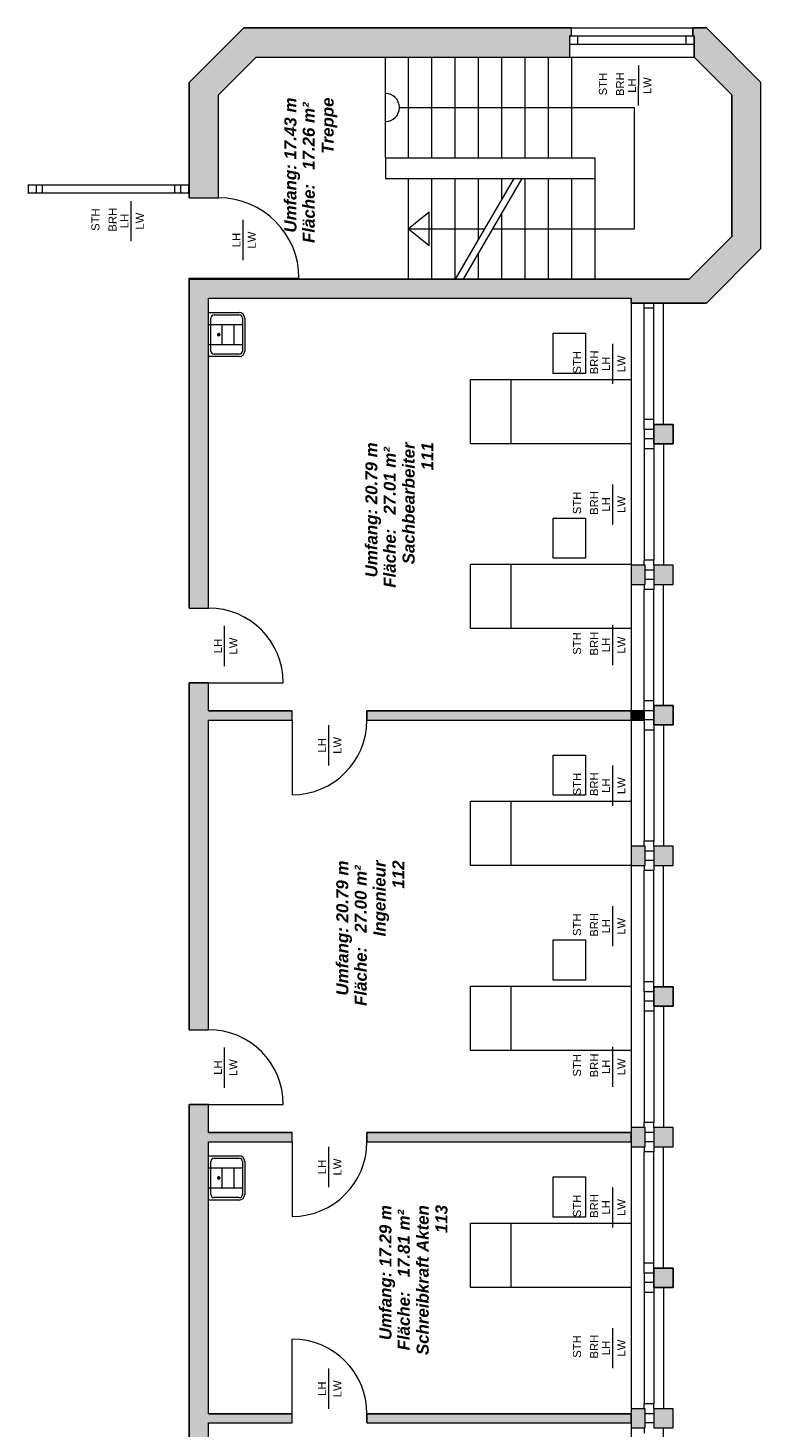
# Model space of a CAD drawing. Header units: metres. Extents: x -167 to 152, y -127 to 99.
# Tile 222 of 225: x 26 to 35, y 81 to 99. Entities that reach past the tile are written whole.
import ezdxf

# ---------------------------------------------------------------- set-up
doc = ezdxf.new("R2010")
doc.units = ezdxf.units.M
doc.linetypes.add('gestrichelt - 02', pattern=[4, 2, -2])
doc.layers.add('_OG 1 - B (3D)', color=7, linetype='Continuous', lineweight=9)
doc.layers.add('COE_Bestand-allg.', color=7, linetype='Continuous', lineweight=9)
doc.styles.add('Arial', font='arial.ttf')
doc.styles.add('Arial (bold italic)', font='arialbi.ttf')

# ---------------------------------------------------------------- blocks, each defined once
blk = doc.blocks.new('Group-17')
at = {"layer": 'COE_Bestand-allg.', "linetype": 'Continuous', "lineweight": 0, "transparency": 33554687}
for points in [[(35.28, 95.918), (35.28, 97.983), (34.6, 98.663), (34.43, 98.663), (34.43, 98.563), (34.449, 98.563), (34.449, 98.298), (34.915, 97.831), (34.915, 96.069), (34.384, 95.538), (28.165, 95.538), (28.165, 91.443), (28.405, 91.443), (28.405, 95.298), (33.665, 95.298), (33.665, 95.238), (34.6, 95.238)], [(32.901, 98.298), (32.901, 98.563), (32.92, 98.563), (32.92, 98.663), (28.845, 98.663), (28.165, 97.983), (28.165, 96.548), (28.53, 96.548), (28.53, 97.831), (28.996, 98.298)], [(34.185, 93.488), (34.185, 93.728), (33.945, 93.728), (33.945, 93.488)], [(33.838, 91.738), (33.838, 91.978), (33.665, 91.978), (33.665, 91.738)], [(34.185, 91.738), (34.185, 91.978), (33.945, 91.978), (33.945, 91.738)], [(29.445, 90.048), (29.445, 90.163), (28.405, 90.163), (28.405, 90.513), (28.165, 90.513), (28.165, 86.195), (28.405, 86.195), (28.405, 90.048)], [(33.665, 90.048), (33.665, 90.163), (30.375, 90.163), (30.375, 90.048)], [(33.825, 90.048), (33.825, 90.163), (33.665, 90.163), (33.665, 90.048)], [(34.185, 89.988), (34.185, 90.228), (33.945, 90.228), (33.945, 89.988)], [(33.838, 88.238), (33.838, 88.478), (33.665, 88.478), (33.665, 88.238)], [(34.185, 88.238), (34.185, 88.478), (33.945, 88.478), (33.945, 88.238)], [(34.185, 86.488), (34.185, 86.728), (33.945, 86.728), (33.945, 86.488)], [(28.405, 79.205), (28.405, 81.3), (29.445, 81.3), (29.445, 81.415), (28.405, 81.415), (28.405, 84.8), (29.445, 84.8), (29.445, 84.915), (28.405, 84.915), (28.405, 85.265), (28.165, 85.265), (28.165, 79.205)], [(33.665, 84.8), (33.665, 84.915), (30.375, 84.915), (30.375, 84.8)], [(33.838, 84.738), (33.838, 84.978), (33.665, 84.978), (33.665, 84.738)], [(34.185, 84.738), (34.185, 84.978), (33.945, 84.978), (33.945, 84.738)], [(34.185, 82.988), (34.185, 83.228), (33.945, 83.228), (33.945, 82.988)], [(33.665, 81.3), (33.665, 81.415), (30.375, 81.415), (30.375, 81.3)], [(33.838, 81.238), (33.838, 81.478), (33.665, 81.478), (33.665, 81.238)], [(34.185, 81.238), (34.185, 81.478), (33.945, 81.478), (33.945, 81.238)]]:
    blk.add_hatch(color=252, dxfattribs=at).paths.add_polyline_path(points)
at = {"layer": 'COE_Bestand-allg.', "color": 7, "linetype": 'Continuous', "lineweight": 9, "transparency": 33554687}
for p, q in [((28.845, 98.663), (28.165, 97.983)), ((28.845, 98.663), (32.92, 98.663)), ((32.92, 98.663), (34.43, 98.663)), ((32.92, 98.563), (32.92, 98.663)), ((34.43, 98.663), (34.6, 98.663)), ((34.43, 98.563), (34.43, 98.663)), ((34.6, 98.663), (35.28, 97.983)), ((32.92, 98.563), (32.901, 98.563)), ((32.901, 98.298), (32.901, 98.563)), ((32.901, 98.463), (34.449, 98.463)), ((32.92, 98.563), (34.43, 98.563)), ((33.001, 98.463), (33.001, 98.563)), ((34.349, 98.463), (34.349, 98.563)), ((34.43, 98.563), (34.449, 98.563)), ((34.449, 98.298), (34.449, 98.563)), ((28.996, 98.298), (28.53, 97.831)), ((28.996, 98.298), (32.901, 98.298)), ((30.605, 97.048), (30.605, 98.298)), ((30.895, 97.048), (30.895, 98.298)), ((31.185, 97.048), (31.185, 98.298)), ((31.475, 97.048), (31.475, 98.298)), ((31.765, 97.048), (31.765, 98.298)), ((32.055, 97.048), (32.055, 98.298)), ((32.345, 97.048), (32.345, 98.298)), ((32.635, 97.048), (32.635, 98.298)), ((32.901, 98.298), (34.449, 98.298)), ((32.925, 97.048), (32.925, 98.298)), ((34.449, 98.298), (34.915, 97.831)), ((33.757, 97.696), (33.759, 98.196)), ((28.165, 96.548), (28.165, 97.983)), ((35.28, 95.918), (35.28, 97.983)), ((28.53, 96.548), (28.53, 97.831)), ((34.915, 96.069), (34.915, 97.831)), ((30.78, 97.673), (33.7, 97.673)), ((33.7, 97.673), (33.7, 96.163)), ((30.605, 97.048), (33.215, 97.048)), ((30.605, 97.048), (30.605, 96.788)), ((33.215, 96.788), (33.215, 97.048)), ((30.605, 96.788), (33.215, 96.788)), ((30.895, 95.538), (30.895, 96.788)), ((31.185, 95.538), (31.185, 96.788)), ((31.475, 95.538), (31.475, 96.788)), ((32.205, 96.788), (31.475, 95.538)), ((32.305, 96.788), (31.575, 95.538)), ((31.765, 96.034), (31.765, 96.788)), ((32.055, 96.531), (32.055, 96.788)), ((32.345, 95.538), (32.345, 96.788)), ((32.635, 95.538), (32.635, 96.788)), ((32.925, 95.538), (32.925, 96.788)), ((33.215, 95.538), (33.215, 96.788)), ((28.16, 96.708), (26.155, 96.708)), ((28.16, 96.608), (26.155, 96.608)), ((26.16, 96.708), (26.16, 96.608)), ((26.26, 96.708), (26.26, 96.608)), ((26.335, 96.708), (26.335, 96.608)), ((27.98, 96.708), (27.98, 96.608)), ((28.055, 96.708), (28.055, 96.608)), ((28.155, 96.708), (28.155, 96.608)), ((28.165, 96.708), (28.16, 96.708)), ((28.16, 96.708), (28.16, 96.608)), ((28.165, 96.608), (28.16, 96.608)), ((28.165, 96.548), (28.53, 96.548)), ((27.441, 96.009), (27.443, 96.509)), ((28.835, 95.773), (28.835, 96.273)), ((32.055, 95.538), (32.055, 96.359)), ((31.94, 96.163), (33.7, 96.163)), ((34.915, 96.069), (34.384, 95.538)), ((31.765, 95.538), (31.765, 95.863)), ((35.28, 95.918), (34.6, 95.238)), ((28.165, 91.443), (28.165, 95.548)), ((28.165, 95.548), (28.53, 95.548)), ((28.165, 95.538), (34.384, 95.538)), ((28.53, 95.548), (29.53, 95.548)), ((28.53, 95.548), (28.53, 95.538)), ((28.405, 91.443), (28.405, 95.298)), ((28.405, 95.298), (33.665, 95.298)), ((33.665, 95.238), (33.665, 95.298)), ((33.665, 95.238), (33.665, 91.978)), ((34.6, 95.238), (33.665, 95.238)), ((33.825, 95.175), (33.825, 95.238)), ((33.825, 93.79), (33.825, 95.175)), ((33.945, 95.175), (33.825, 95.175)), ((33.945, 95.175), (33.945, 95.238)), ((33.945, 93.79), (33.945, 95.175)), ((34.065, 93.728), (34.065, 95.238)), ((28.405, 94.572), (28.405, 95.122)), ((28.405, 95.122), (28.785, 95.122)), ((28.405, 94.972), (28.825, 94.972)), ((28.435, 94.642), (28.435, 95.052)), ((28.475, 95.092), (28.785, 95.092)), ((28.568, 94.972), (28.568, 94.722)), ((28.718, 94.972), (28.718, 94.722)), ((28.825, 95.052), (28.825, 94.642)), ((28.855, 95.052), (28.855, 94.642)), ((28.512, 94.847), (28.555, 94.847)), ((28.532, 94.869), (28.532, 94.826)), ((28.532, 94.847), (28.532, 94.847)), ((28.405, 94.722), (28.825, 94.722)), ((33.434, 94.233), (33.436, 94.732)), ((28.785, 94.572), (28.405, 94.572)), ((28.785, 94.602), (28.475, 94.602)), ((32.165, 94.288), (32.165, 93.488)), ((33.825, 93.665), (33.825, 93.79)), ((33.945, 93.79), (33.825, 93.79)), ((33.945, 93.728), (33.945, 93.79)), ((33.825, 93.665), (33.825, 93.55)), ((33.945, 93.665), (33.825, 93.665)), ((33.825, 93.55), (33.825, 93.425)), ((33.945, 93.55), (33.825, 93.55)), ((33.825, 93.425), (33.825, 92.04)), ((33.945, 93.425), (33.825, 93.425)), ((33.945, 93.488), (33.945, 93.425)), ((33.945, 93.425), (33.945, 92.04)), ((34.065, 93.488), (34.065, 91.978)), ((33.434, 92.483), (33.436, 92.982)), ((33.825, 91.978), (33.825, 92.04)), ((33.945, 92.04), (33.825, 92.04)), ((33.945, 91.978), (33.945, 92.04)), ((32.165, 91.988), (32.165, 91.188)), ((33.945, 91.915), (33.838, 91.915)), ((33.665, 91.738), (33.665, 88.478)), ((33.825, 91.738), (33.825, 91.675)), ((33.825, 90.29), (33.825, 91.675)), ((33.945, 91.675), (33.825, 91.675)), ((33.945, 91.8), (33.838, 91.8)), ((33.945, 91.738), (33.945, 91.675)), ((33.945, 90.29), (33.945, 91.675)), ((34.065, 90.228), (34.065, 91.738)), ((28.165, 91.443), (28.405, 91.443)), ((28.605, 90.72), (28.605, 91.22)), ((33.434, 90.733), (33.436, 91.232)), ((28.165, 86.195), (28.165, 90.513)), ((28.165, 90.513), (28.405, 90.513)), ((28.405, 90.513), (29.335, 90.513)), ((28.405, 90.163), (28.405, 90.513)), ((33.825, 90.165), (33.825, 90.29)), ((33.945, 90.29), (33.825, 90.29)), ((33.945, 90.228), (33.945, 90.29)), ((28.405, 90.163), (29.445, 90.163)), ((29.445, 90.048), (29.445, 90.163)), ((30.375, 90.163), (33.825, 90.163)), ((30.375, 90.048), (30.375, 90.163)), ((33.825, 90.165), (33.825, 90.05)), ((33.945, 90.165), (33.825, 90.165)), ((28.405, 86.195), (28.405, 90.048)), ((28.405, 90.048), (29.445, 90.048)), ((29.445, 90.048), (29.445, 89.118)), ((29.901, 89.484), (29.901, 89.984)), ((30.375, 90.048), (33.825, 90.048)), ((33.825, 90.05), (33.825, 89.925)), ((33.945, 90.05), (33.825, 90.05)), ((33.825, 89.925), (33.825, 88.54)), ((33.945, 89.925), (33.825, 89.925)), ((33.945, 89.988), (33.945, 89.925)), ((33.945, 89.925), (33.945, 88.54)), ((34.065, 89.988), (34.065, 88.478)), ((33.434, 88.983), (33.436, 89.482)), ((32.165, 89.038), (32.165, 88.238)), ((33.825, 88.478), (33.825, 88.54)), ((33.945, 88.54), (33.825, 88.54)), ((33.945, 88.478), (33.945, 88.54)), ((33.945, 88.415), (33.838, 88.415)), ((33.665, 88.238), (33.665, 84.978)), ((33.825, 88.238), (33.825, 88.175)), ((33.825, 86.79), (33.825, 88.175)), ((33.945, 88.175), (33.825, 88.175)), ((33.945, 88.3), (33.838, 88.3)), ((33.945, 88.238), (33.945, 88.175)), ((33.945, 86.79), (33.945, 88.175)), ((34.065, 86.728), (34.065, 88.238)), ((33.434, 87.233), (33.436, 87.732)), ((33.825, 86.665), (33.825, 86.79)), ((33.945, 86.79), (33.825, 86.79)), ((33.945, 86.728), (33.945, 86.79)), ((32.165, 86.738), (32.165, 85.938)), ((33.825, 86.665), (33.825, 86.55)), ((33.945, 86.665), (33.825, 86.665)), ((33.825, 86.55), (33.825, 86.425)), ((33.945, 86.55), (33.825, 86.55)), ((33.945, 86.488), (33.945, 86.425)), ((34.065, 86.488), (34.065, 84.978)), ((33.825, 86.425), (33.825, 85.04)), ((33.945, 86.425), (33.825, 86.425)), ((33.945, 86.425), (33.945, 85.04)), ((28.165, 86.195), (28.405, 86.195)), ((28.605, 85.473), (28.605, 85.973)), ((33.434, 85.483), (33.436, 85.982)), ((28.165, 79.205), (28.165, 85.265)), ((28.165, 85.265), (28.405, 85.265)), ((28.405, 85.265), (29.335, 85.265)), ((28.405, 84.915), (28.405, 85.265)), ((33.825, 84.978), (33.825, 85.04)), ((33.945, 85.04), (33.825, 85.04)), ((33.945, 84.978), (33.945, 85.04)), ((28.405, 84.915), (29.445, 84.915)), ((29.445, 84.8), (29.445, 84.915)), ((30.375, 84.915), (33.665, 84.915)), ((30.375, 84.8), (30.375, 84.915)), ((33.945, 84.915), (33.838, 84.915)), ((28.405, 81.415), (28.405, 84.8)), ((28.405, 84.8), (29.445, 84.8)), ((29.445, 84.8), (29.445, 83.87)), ((29.901, 84.236), (29.901, 84.736)), ((30.375, 84.8), (33.665, 84.8)), ((33.665, 84.738), (33.665, 81.478)), ((33.825, 84.738), (33.825, 84.675)), ((33.945, 84.8), (33.838, 84.8)), ((33.945, 84.738), (33.945, 84.675)), ((34.065, 83.228), (34.065, 84.738)), ((28.405, 84.075), (28.405, 84.625)), ((28.405, 84.625), (28.785, 84.625)), ((28.435, 84.145), (28.435, 84.555)), ((28.475, 84.595), (28.785, 84.595)), ((28.825, 84.555), (28.825, 84.145)), ((28.855, 84.555), (28.855, 84.145)), ((33.825, 83.29), (33.825, 84.675)), ((33.945, 84.675), (33.825, 84.675)), ((33.945, 83.29), (33.945, 84.675)), ((28.405, 84.475), (28.825, 84.475)), ((28.512, 84.35), (28.555, 84.35)), ((28.532, 84.371), (28.532, 84.329)), ((28.532, 84.35), (28.532, 84.35)), ((28.568, 84.475), (28.568, 84.225)), ((28.718, 84.475), (28.718, 84.225)), ((28.405, 84.225), (28.825, 84.225)), ((33.434, 83.733), (33.436, 84.232)), ((28.785, 84.075), (28.405, 84.075)), ((28.785, 84.105), (28.475, 84.105)), ((32.165, 83.788), (32.165, 82.988)), ((33.825, 83.165), (33.825, 83.29)), ((33.945, 83.29), (33.825, 83.29)), ((33.825, 83.165), (33.825, 83.05)), ((33.945, 83.165), (33.825, 83.165)), ((33.945, 83.228), (33.945, 83.29)), ((33.825, 83.05), (33.825, 82.925)), ((33.945, 83.05), (33.825, 83.05)), ((33.945, 82.988), (33.945, 82.925)), ((34.065, 82.988), (34.065, 81.478)), ((33.825, 82.925), (33.825, 81.54)), ((33.945, 82.925), (33.825, 82.925)), ((33.945, 82.925), (33.945, 81.54)), ((33.434, 81.983), (33.436, 82.482)), ((29.445, 81.415), (29.445, 82.345)), ((29.901, 81.476), (29.901, 81.976)), ((28.405, 81.415), (29.445, 81.415)), ((29.445, 81.3), (29.445, 81.415)), ((30.375, 81.415), (33.665, 81.415)), ((30.375, 81.3), (30.375, 81.415)), ((33.825, 81.478), (33.825, 81.54)), ((33.945, 81.54), (33.825, 81.54)), ((33.945, 81.415), (33.838, 81.415)), ((33.945, 81.478), (33.945, 81.54)), ((28.405, 79.205), (28.405, 81.3)), ((28.405, 81.3), (29.445, 81.3)), ((30.375, 81.3), (33.665, 81.3)), ((33.665, 81.238), (33.665, 77.978)), ((33.825, 81.238), (33.825, 81.175)), ((33.945, 81.3), (33.838, 81.3)), ((34.065, 79.728), (34.065, 81.238))]:
    blk.add_line(p, q, dxfattribs=at)
at = {"layer": 'COE_Bestand-allg.', "color": 7, "linetype": 'gestrichelt - 02', "lineweight": 9, "transparency": 33554687}
blk.add_line((30.895, 96.163), (31.84, 96.163), dxfattribs=at)
at = {"layer": 'COE_Bestand-allg.', "color": 7, "linetype": 'Continuous', "lineweight": 9, "transparency": 33554687, "flags": 128}
for points in [[(35.28, 95.918), (35.28, 97.983), (34.6, 98.663), (34.43, 98.663), (34.43, 98.563), (34.449, 98.563), (34.449, 98.298), (34.915, 97.831), (34.915, 96.069), (34.384, 95.538), (28.165, 95.538), (28.165, 91.443), (28.405, 91.443), (28.405, 95.298), (33.665, 95.298), (33.665, 95.238), (34.6, 95.238)], [(32.901, 98.298), (32.901, 98.563), (32.92, 98.563), (32.92, 98.663), (28.845, 98.663), (28.165, 97.983), (28.165, 96.548), (28.53, 96.548), (28.53, 97.831), (28.996, 98.298)], [(33.665, 94.288), (33.665, 93.488), (31.665, 93.488), (31.665, 94.288)], [(34.185, 93.488), (34.185, 93.728), (33.945, 93.728), (33.945, 93.488)], [(33.945, 93.488), (33.945, 93.728), (34.185, 93.728), (34.185, 93.488)], [(33.665, 91.988), (33.665, 91.188), (31.665, 91.188), (31.665, 91.988)], [(33.838, 91.738), (33.838, 91.978), (33.665, 91.978), (33.665, 91.738)], [(33.665, 91.978), (33.665, 91.738), (33.838, 91.738), (33.838, 91.978)], [(34.185, 91.738), (34.185, 91.978), (33.945, 91.978), (33.945, 91.738)], [(33.945, 91.978), (33.945, 91.738), (34.185, 91.738), (34.185, 91.978)], [(29.445, 90.048), (29.445, 90.163), (28.405, 90.163), (28.405, 90.513), (28.165, 90.513), (28.165, 86.195), (28.405, 86.195), (28.405, 90.048)], [(33.665, 90.048), (33.665, 90.163), (30.375, 90.163), (30.375, 90.048)], [(33.825, 90.048), (33.825, 90.163), (33.665, 90.163), (33.665, 90.048)], [(34.185, 89.988), (34.185, 90.228), (33.945, 90.228), (33.945, 89.988)], [(33.945, 89.988), (33.945, 90.228), (34.185, 90.228), (34.185, 89.988)], [(33.665, 89.038), (33.665, 88.238), (31.665, 88.238), (31.665, 89.038)], [(33.838, 88.238), (33.838, 88.478), (33.665, 88.478), (33.665, 88.238)], [(33.665, 88.478), (33.665, 88.238), (33.838, 88.238), (33.838, 88.478)], [(34.185, 88.238), (34.185, 88.478), (33.945, 88.478), (33.945, 88.238)], [(33.945, 88.478), (33.945, 88.238), (34.185, 88.238), (34.185, 88.478)], [(33.665, 86.738), (33.665, 85.938), (31.665, 85.938), (31.665, 86.738)], [(34.185, 86.488), (34.185, 86.728), (33.945, 86.728), (33.945, 86.488)], [(33.945, 86.488), (33.945, 86.728), (34.185, 86.728), (34.185, 86.488)], [(28.405, 79.205), (28.405, 81.3), (29.445, 81.3), (29.445, 81.415), (28.405, 81.415), (28.405, 84.8), (29.445, 84.8), (29.445, 84.915), (28.405, 84.915), (28.405, 85.265), (28.165, 85.265), (28.165, 79.205)], [(33.665, 84.8), (33.665, 84.915), (30.375, 84.915), (30.375, 84.8)], [(33.838, 84.738), (33.838, 84.978), (33.665, 84.978), (33.665, 84.738)], [(33.665, 84.978), (33.665, 84.738), (33.838, 84.738), (33.838, 84.978)], [(34.185, 84.738), (34.185, 84.978), (33.945, 84.978), (33.945, 84.738)], [(33.945, 84.978), (33.945, 84.738), (34.185, 84.738), (34.185, 84.978)], [(33.665, 83.788), (33.665, 82.988), (31.665, 82.988), (31.665, 83.788)], [(34.185, 82.988), (34.185, 83.228), (33.945, 83.228), (33.945, 82.988)], [(33.945, 82.988), (33.945, 83.228), (34.185, 83.228), (34.185, 82.988)], [(33.665, 81.3), (33.665, 81.415), (30.375, 81.415), (30.375, 81.3)], [(33.838, 81.238), (33.838, 81.478), (33.665, 81.478), (33.665, 81.238)], [(33.665, 81.478), (33.665, 81.238), (33.838, 81.238), (33.838, 81.478)], [(34.185, 81.238), (34.185, 81.478), (33.945, 81.478), (33.945, 81.238)], [(33.945, 81.478), (33.945, 81.238), (34.185, 81.238), (34.185, 81.478)]]:
    blk.add_lwpolyline(points, close=True, dxfattribs=at)
at = {"layer": 'COE_Bestand-allg.', "color": 7, "linetype": 'gestrichelt - 02', "lineweight": 9, "transparency": 33554687, "flags": 128}
blk.add_lwpolyline([(31.15, 95.954), (31.15, 96.371), (30.895, 96.163)], close=True, dxfattribs=at)
at = {"layer": 'COE_Bestand-allg.', "color": 7, "linetype": 'Continuous', "lineweight": 9, "transparency": 33554687, "flags": 128}
for points in [[(33.095, 94.863), (33.095, 94.363), (32.695, 94.363), (32.695, 94.863), (33.095, 94.863)], [(33.095, 92.563), (33.095, 92.063), (32.695, 92.063), (32.695, 92.563), (33.095, 92.563)], [(33.095, 89.613), (33.095, 89.113), (32.695, 89.113), (32.695, 89.613), (33.095, 89.613)], [(33.095, 87.313), (33.095, 86.813), (32.695, 86.813), (32.695, 87.313), (33.095, 87.313)], [(33.095, 84.363), (33.095, 83.863), (32.695, 83.863), (32.695, 84.363), (33.095, 84.363)]]:
    blk.add_lwpolyline(points, dxfattribs=at)
at = {"layer": 'COE_Bestand-allg.', "color": 7, "linetype": 'Continuous', "lineweight": 9, "transparency": 33554687}
for centre, radius, start, end in [((30.605, 97.673), 0.175, 270, 90), ((28.53, 95.548), 1, 0, 90), ((28.475, 95.052), 0.04, 89.957, 180.0287), ((28.785, 95.052), 0.07, 359.9836, 89.9754), ((28.785, 95.052), 0.04, 359.9714, 89.957), ((28.532, 94.847), 0.0145, 90, 270), ((28.532, 94.847), 0.0102, 90, 270), ((28.532, 94.847), 0.0145, 270, 90), ((28.532, 94.847), 0.0102, 270, 90), ((28.475, 94.642), 0.04, 180.0287, 270.043), ((28.785, 94.642), 0.04, 270.043, 359.9714), ((28.785, 94.642), 0.07, 270.0246, 359.9836), ((28.405, 90.513), 0.93, 0, 90), ((29.445, 90.048), 0.93, 270, 0), ((28.405, 85.265), 0.93, 0, 90), ((29.445, 84.8), 0.93, 270, 0), ((28.475, 84.555), 0.04, 89.957, 180.0286), ((28.785, 84.555), 0.07, 359.9836, 89.9754), ((28.785, 84.555), 0.04, 359.9714, 89.957), ((28.532, 84.35), 0.0145, 90, 270), ((28.532, 84.35), 0.0102, 90, 270), ((28.532, 84.35), 0.0145, 270, 90), ((28.532, 84.35), 0.0102, 270, 90), ((28.475, 84.145), 0.04, 180.0287, 270.043), ((28.785, 84.145), 0.04, 270.043, 359.9714), ((28.785, 84.145), 0.07, 270.0246, 359.9836), ((29.445, 81.415), 0.93, 0, 90)]:
    blk.add_arc(centre, radius, start, end, dxfattribs=at)
at = {"layer": 'COE_Bestand-allg.', "color": 7, "transparency": 33554687, "line_spacing_factor": 0.25}
for s, insert, char_height, attachment_point, rotation, style in [('STH', (33.263, 97.965), 0.1002, 2, 89.6286, 'Arial'), ('BRH', (33.576, 97.963), 0.1002, 8, 89.6286, 'Arial'), ('LH', (33.623, 97.946), 0.1002, 2, 89.8159, 'Arial'), ('LW', (33.915, 97.945), 0.1002, 8, 89.8159, 'Arial'), ('Treppe', (29.811, 97.097), 0.1503, 1, 90, 'Arial (bold italic)'), ('Umfang: 17.43 m', (29.348, 96.116), 0.15027, 1, 90, 'Arial (bold italic)'), ('Fläche:   17.26 m² ', (29.576, 95.987), 0.15027, 1, 90, 'Arial (bold italic)'), ('STH', (26.947, 96.278), 0.1002, 2, 89.6286, 'Arial'), ('BRH', (27.26, 96.276), 0.1002, 8, 89.6286, 'Arial'), ('LH', (27.308, 96.26), 0.1002, 2, 89.8159, 'Arial'), ('LW', (27.599, 96.259), 0.1002, 8, 89.8159, 'Arial'), ('LH', (28.701, 96.023), 0.1002, 2, 90, 'Arial'), ('LW', (28.992, 96.023), 0.1002, 8, 90, 'Arial'), ('STH', (32.94, 94.502), 0.1002, 2, 89.6286, 'Arial'), ('BRH', (33.253, 94.5), 0.1002, 8, 89.6286, 'Arial'), ('LH', (33.301, 94.483), 0.1002, 2, 89.8159, 'Arial'), ('LW', (33.592, 94.482), 0.1002, 8, 89.8159, 'Arial'), ('Umfang: 20.79 m', (30.356, 91.825), 0.15027, 1, 90, 'Arial (bold italic)'), ('Sachbearbeiter', (30.819, 91.988), 0.15027, 1, 90, 'Arial (bold italic)'), ('111', (31.053, 93.157), 0.1503, 1, 90, 'Arial (bold italic)'), ('Fläche:   27.01 m² ', (30.584, 91.696), 0.15027, 1, 90, 'Arial (bold italic)'), ('STH', (32.94, 92.752), 0.1002, 2, 89.6286, 'Arial'), ('BRH', (33.253, 92.75), 0.1002, 8, 89.6286, 'Arial'), ('LH', (33.301, 92.733), 0.1002, 2, 89.8159, 'Arial'), ('LW', (33.592, 92.732), 0.1002, 8, 89.8159, 'Arial'), ('LH', (28.471, 90.97), 0.1002, 2, 90, 'Arial'), ('LW', (28.762, 90.97), 0.1002, 8, 90, 'Arial'), ('STH', (32.94, 91.002), 0.1002, 2, 89.6286, 'Arial'), ('BRH', (33.253, 91), 0.1002, 8, 89.6286, 'Arial'), ('LH', (33.301, 90.983), 0.1002, 2, 89.8159, 'Arial'), ('LW', (33.592, 90.982), 0.1002, 8, 89.8159, 'Arial'), ('LH', (29.767, 89.734), 0.1002, 2, 90, 'Arial'), ('LW', (30.058, 89.734), 0.1002, 8, 90, 'Arial'), ('STH', (32.94, 89.252), 0.1002, 2, 89.6286, 'Arial'), ('BRH', (33.253, 89.25), 0.1002, 8, 89.6286, 'Arial'), ('LH', (33.301, 89.233), 0.1002, 2, 89.8159, 'Arial'), ('LW', (33.592, 89.232), 0.1002, 8, 89.8159, 'Arial'), ('Umfang: 20.79 m', (29.994, 86.62), 0.15027, 1, 90, 'Arial (bold italic)'), ('Ingenieur', (30.457, 87.356), 0.1503, 1, 90, 'Arial (bold italic)'), ('112', (30.692, 87.951), 0.1503, 1, 90, 'Arial (bold italic)'), ('Fläche:   27.00 m² ', (30.223, 86.491), 0.15027, 1, 90, 'Arial (bold italic)'), ('STH', (32.94, 87.502), 0.1002, 2, 89.6286, 'Arial'), ('BRH', (33.253, 87.5), 0.1002, 8, 89.6286, 'Arial'), ('LH', (33.301, 87.483), 0.1002, 2, 89.8159, 'Arial'), ('LW', (33.592, 87.482), 0.1002, 8, 89.8159, 'Arial'), ('LH', (28.471, 85.723), 0.1002, 2, 90, 'Arial'), ('LW', (28.762, 85.723), 0.1002, 8, 90, 'Arial'), ('STH', (32.94, 85.752), 0.1002, 2, 89.6286, 'Arial'), ('BRH', (33.253, 85.75), 0.1002, 8, 89.6286, 'Arial'), ('LH', (33.301, 85.733), 0.1002, 2, 89.8159, 'Arial'), ('LW', (33.592, 85.732), 0.1002, 8, 89.8159, 'Arial'), ('LH', (29.767, 84.486), 0.1002, 2, 90, 'Arial'), ('LW', (30.058, 84.486), 0.1002, 8, 90, 'Arial'), ('113', (31.228, 83.663), 0.1503, 1, 90, 'Arial (bold italic)'), ('STH', (32.94, 84.002), 0.1002, 2, 89.6286, 'Arial'), ('BRH', (33.253, 84), 0.1002, 8, 89.6286, 'Arial'), ('LH', (33.301, 83.983), 0.1002, 2, 89.8159, 'Arial'), ('LW', (33.592, 83.982), 0.1002, 8, 89.8159, 'Arial'), ('Umfang: 17.29 m', (30.531, 82.332), 0.15027, 1, 90, 'Arial (bold italic)'), ('Fläche:   17.81 m² ', (30.759, 82.203), 0.15027, 1, 90, 'Arial (bold italic)'), ('Schreibkraft Akten', (30.994, 82.145), 0.15027, 1, 90, 'Arial (bold italic)'), ('STH', (32.94, 82.252), 0.1002, 2, 89.6286, 'Arial'), ('BRH', (33.253, 82.25), 0.1002, 8, 89.6286, 'Arial'), ('LH', (33.301, 82.233), 0.1002, 2, 89.8159, 'Arial'), ('LW', (33.592, 82.232), 0.1002, 8, 89.8159, 'Arial'), ('LH', (29.767, 81.726), 0.1002, 2, 90, 'Arial'), ('LW', (30.058, 81.726), 0.1002, 8, 90, 'Arial')]:
    blk.add_mtext(s, dxfattribs=dict(at, insert=insert, char_height=char_height, attachment_point=attachment_point, rotation=rotation, style=style))
blk = doc.blocks.new('OG 1 - B (3D)')
at = {"layer": 'COE_Bestand-allg.', "color": 7, "transparency": 33554687}
blk.add_blockref('Group-17', (0, 0), dxfattribs=at)

msp = doc.modelspace()

# ---------------------------------------------------------------- block references
at = {"layer": '_OG 1 - B (3D)'}
msp.add_blockref('OG 1 - B (3D)', (0, 0), dxfattribs=at)

doc.saveas('drawing.dxf')
